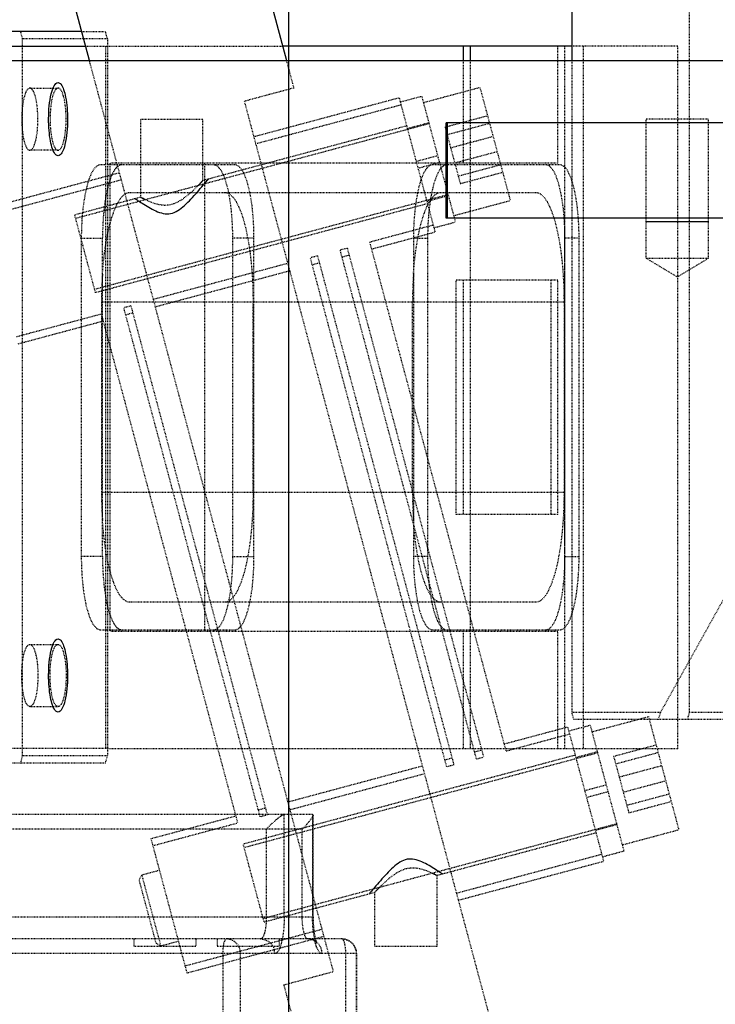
# Model space of a CAD drawing. Header units: millimetres. Extents: x -24622 to 2314, y -1603 to 2287.
# Tile 155 of 197: x 325 to 420, y 765 to 900. Entities that reach past the tile are written whole.
import ezdxf
from ezdxf.lldxf.tags import DXFTag

# ---------------------------------------------------------------- set-up
doc = ezdxf.new("R2010")
doc.units = ezdxf.units.MM
doc.linetypes.add('HIDDEN', pattern=[0.2, 0.1, -0.1])
doc.layers.add('DEFAULT_2', color=8, linetype='HIDDEN')
tags = doc.linetypes.add('CENTER', pattern=[2, 1.25, -0.25, 0.25, -0.25]).pattern_tags.tags
tags[10:11] = [DXFTag(74, 4), DXFTag(75, 0), DXFTag(340, '0'), DXFTag(46, 1.0), DXFTag(50, 0.0), DXFTag(44, 0.0), DXFTag(45, 0.0)]
tags[8:9] = [DXFTag(74, 4), DXFTag(75, 0), DXFTag(340, '0'), DXFTag(46, 1.0), DXFTag(50, 0.0), DXFTag(44, 0.0), DXFTag(45, 0.0)]
tags[6:7] = [DXFTag(74, 4), DXFTag(75, 0), DXFTag(340, '0'), DXFTag(46, 1.0), DXFTag(50, 0.0), DXFTag(44, 0.0), DXFTag(45, 0.0)]
tags[4:5] = [DXFTag(74, 4), DXFTag(75, 0), DXFTag(340, '0'), DXFTag(46, 1.0), DXFTag(50, 0.0), DXFTag(44, 0.0), DXFTag(45, 0.0)]

msp = doc.modelspace()

# ---------------------------------------------------------------- linework, layer by layer
at = {"color": 1, "linetype": 'CENTER', "ltscale": 304.8}
msp.add_line((362.024, 685.354), (362.024, 1213.43), dxfattribs=at)
at = {"color": 7, "linetype": 'Continuous'}
for p, q in [((334.772, 894.337), (332.629, 902.336)), ((359.546, 902.336), (361.689, 894.337)), ((400.703, 901.336), (400.703, 894.337)), ((333.7, 898.337), (291.748, 898.337)), ((324.016, 896.337), (334.236, 896.337)), ((400.703, 896.336), (361.153, 896.337)), ((385.835, 896.337), (385.835, 894.337)), ((386.801, 896.336), (386.801, 894.337)), ((208.024, 894.337), (455.701, 894.337)), ((383.52, 872.837), (383.52, 885.837)), ((520.038, 885.837), (383.52, 885.837)), ((383.654, 885.837), (383.654, 872.837)), ((520.038, 872.837), (383.52, 872.837)), ((419.356, 872.336), (410.857, 872.336))]:
    msp.add_line(p, q, dxfattribs=at)
for points, start_tangent, end_tangent in [([(330.486, 881.337), (330.096, 881.57), (329.733, 882.273), (329.454, 883.321), (329.256, 884.783), (329.193, 886.424), (329.28, 888.148), (329.556, 889.812), (329.966, 890.915), (330.486, 891.337)], (-1, 0), (1, 0)), ([(330.486, 891.337), (330.877, 891.104), (331.24, 890.401), (331.519, 889.353), (331.716, 887.891), (331.78, 886.25), (331.693, 884.526), (331.417, 882.862), (331.007, 881.759), (330.486, 881.337)], (1, 0), (-1, 0)), ([(341.024, 875.473), (341.274, 875.306), (341.967, 874.856), (342.869, 874.311), (343.848, 873.807), (344.862, 873.467), (345.863, 873.454), (346.835, 873.852), (347.756, 874.556), (348.644, 875.425), (349.518, 876.381), (350.325, 877.317), (350.855, 877.949), (351.024, 878.153)], (0.8293453, -0.5587364), (0.6367016, 0.7711103)), ([(330.486, 805.337), (330.096, 805.57), (329.733, 806.273), (329.454, 807.321), (329.256, 808.783), (329.193, 810.424), (329.28, 812.148), (329.556, 813.812), (329.966, 814.915), (330.486, 815.337)], (-1, 0), (1, 0)), ([(330.486, 815.337), (330.877, 815.104), (331.24, 814.401), (331.519, 813.353), (331.716, 811.891), (331.78, 810.25), (331.693, 808.526), (331.417, 806.862), (331.007, 805.759), (330.486, 805.337)], (1, 0), (-1, 0)), ([(383.024, 783.199), (382.774, 783.367), (382.081, 783.817), (381.179, 784.362), (380.2, 784.866), (379.186, 785.206), (378.185, 785.219), (377.213, 784.82), (376.292, 784.117), (375.404, 783.248), (374.53, 782.292), (373.723, 781.356), (373.193, 780.724), (373.024, 780.52)], (-0.8293453, 0.5587364), (-0.6367016, -0.7711103))]:
    msp.add_spline(points, degree=3, dxfattribs=dict(at, start_tangent=start_tangent, end_tangent=end_tangent))
at = {"layer": 'DEFAULT_2', "color": 8, "linetype": 'HIDDEN'}
for p, q in [((416.75, 901.336), (416.75, 805.336)), ((325.625, 897.337), (325.366, 898.337)), ((325.625, 799.337), (325.625, 897.337)), ((337.216, 897.337), (325.625, 897.337)), ((333.7, 898.337), (336.957, 898.337)), ((337.216, 897.337), (336.957, 898.337)), ((337.216, 897.337), (337.216, 799.337)), ((334.236, 896.337), (361.153, 896.337)), ((336.957, 896.337), (336.957, 800.337)), ((398.776, 880.337), (398.776, 896.337)), ((399.742, 800.336), (399.742, 896.336)), ((415.197, 896.336), (400.703, 896.336)), ((402.256, 896.336), (402.256, 800.336)), ((415.197, 800.336), (415.197, 896.336)), ((368.118, 769.888), (334.772, 894.337)), ((361.689, 894.337), (362.691, 890.596)), ((385.835, 894.337), (385.835, 880.337)), ((386.801, 894.337), (386.801, 800.336)), ((400.703, 894.337), (400.703, 805.336)), ((326.623, 890.587), (330.486, 890.587)), ((362.691, 890.596), (355.93, 888.785)), ((380.408, 888.614), (388.136, 890.685)), ((388.136, 890.685), (392.277, 875.23)), ((357.224, 883.955), (377.122, 889.287)), ((382.04, 870.934), (377.122, 889.287)), ((377.277, 888.707), (380.175, 889.484)), ((380.176, 889.482), (384.782, 872.292)), ((355.93, 888.785), (391.419, 756.337)), ((357.483, 882.989), (377.381, 888.321)), ((383.375, 885.268), (389.171, 886.821)), ((381.185, 885.717), (332.888, 872.776)), ((341.774, 875.674), (341.774, 886.336)), ((341.774, 886.336), (350.274, 886.336)), ((350.274, 877.952), (350.274, 886.336)), ((378.157, 885.423), (350.274, 877.952)), ((378.248, 885.085), (381.146, 885.861)), ((383.375, 885.268), (385.446, 877.541)), ((383.653, 884.233), (389.448, 885.786)), ((410.856, 867.336), (410.856, 886.336)), ((419.355, 886.336), (410.858, 886.336)), ((419.356, 867.336), (419.356, 886.336)), ((384.133, 882.44), (389.929, 883.993)), ((330.486, 882.087), (326.623, 882.087)), ((379.452, 880.593), (382.349, 881.37)), ((384.688, 880.369), (390.484, 881.922)), ((354.672, 880.087), (336.245, 880.087)), ((337.539, 880.337), (337.539, 816.337)), ((398.776, 880.337), (337.539, 880.337)), ((350.48, 880.337), (350.48, 816.337)), ((382.608, 880.404), (379.71, 879.628)), ((399.104, 880.087), (381.643, 880.087)), ((385.168, 878.576), (390.964, 880.129)), ((320.133, 874.016), (338.871, 879.038)), ((385.446, 877.541), (391.241, 879.094)), ((320.391, 873.051), (339.13, 878.072)), ((335.477, 863.116), (383.773, 876.057)), ((340.307, 876.337), (395.749, 876.337)), ((380.914, 875.136), (383.812, 875.912)), ((341.774, 875.674), (332.759, 873.259)), ((381.004, 874.798), (335.606, 862.633)), ((384.549, 873.16), (392.277, 875.23)), ((335.606, 862.633), (332.759, 873.259)), ((373.088, 869.571), (381.781, 871.9)), ((381.884, 871.514), (384.782, 872.29)), ((373.346, 868.605), (382.04, 870.934)), ((333.657, 870.087), (333.657, 826.587)), ((333.657, 870.087), (336.554, 870.087)), ((336.554, 826.587), (336.554, 870.087)), ((354.362, 826.587), (354.362, 870.087)), ((357.26, 870.087), (354.362, 870.087)), ((357.26, 826.587), (357.26, 870.087)), ((391.723, 800.024), (373.088, 869.571)), ((379.055, 870.087), (379.055, 826.587)), ((379.055, 870.087), (380.987, 870.087)), ((380.987, 870.087), (380.987, 826.587)), ((399.761, 826.587), (399.761, 870.087)), ((401.693, 870.087), (399.761, 870.087)), ((401.693, 826.587), (401.693, 870.087)), ((369.031, 868.484), (369.997, 868.743)), ((387.666, 798.937), (369.031, 868.484)), ((369.289, 867.518), (370.255, 867.777)), ((369.997, 868.743), (388.632, 799.196)), ((343.504, 861.747), (361.857, 866.665)), ((365.94, 867.656), (364.974, 867.397)), ((383.609, 797.85), (364.974, 867.397)), ((366.199, 866.69), (365.233, 866.431)), ((365.94, 867.656), (384.575, 798.109)), ((410.856, 867.336), (419.356, 867.336)), ((415.106, 864.782), (410.856, 867.336)), ((415.106, 864.782), (419.356, 867.336)), ((362.142, 865.603), (343.789, 860.685)), ((384.869, 832.337), (384.869, 864.337)), ((398.776, 864.337), (384.869, 864.337)), ((385.835, 864.337), (385.835, 832.337)), ((397.81, 864.337), (397.81, 832.337)), ((398.776, 832.337), (398.776, 864.337)), ((399.631, 861.337), (336.425, 861.337)), ((336.425, 861.337), (336.425, 835.337)), ((357.131, 835.337), (357.131, 861.337)), ((378.926, 835.337), (378.926, 861.337)), ((399.631, 861.337), (399.631, 835.337)), ((324.791, 856.63), (336.382, 859.736)), ((336.382, 859.736), (355.017, 790.189)), ((340.439, 860.823), (339.473, 860.564)), ((358.108, 791.017), (339.473, 860.564)), ((340.698, 859.857), (339.732, 859.598)), ((340.439, 860.823), (359.074, 791.276)), ((325.05, 855.664), (336.641, 858.77)), ((399.631, 835.337), (336.425, 835.337)), ((398.776, 832.337), (384.869, 832.337)), ((336.554, 826.587), (333.657, 826.587)), ((354.362, 826.587), (357.26, 826.587)), ((380.987, 826.587), (379.055, 826.587)), ((399.761, 826.587), (401.693, 826.587)), ((412.852, 805.336), (424.851, 826.852)), ((395.749, 820.337), (340.307, 820.337)), ((336.245, 816.587), (354.672, 816.587)), ((381.643, 816.587), (399.104, 816.587)), ((398.776, 816.337), (337.539, 816.337)), ((385.835, 816.337), (385.835, 800.337)), ((398.776, 800.337), (398.776, 816.337)), ((326.623, 814.587), (330.486, 814.587)), ((326.623, 806.087), (330.486, 806.087)), ((400.703, 805.336), (412.852, 805.336)), ((400.962, 804.336), (400.703, 805.336)), ((403.443, 802.647), (411.17, 804.718)), ((411.17, 804.718), (415.312, 789.263)), ((412.553, 804.336), (412.852, 805.336)), ((416.75, 805.336), (416.491, 804.336)), ((416.75, 805.336), (428.899, 805.336)), ((391.464, 800.99), (400.157, 803.319)), ((405.075, 784.967), (400.157, 803.319)), ((403.21, 803.516), (400.312, 802.74)), ((428.082, 804.336), (400.962, 804.336)), ((403.211, 803.515), (407.817, 786.325)), ((391.723, 800.024), (400.416, 802.353)), ((406.41, 799.301), (412.206, 800.854)), ((415.197, 800.336), (324.016, 800.337)), ((325.366, 798.337), (325.625, 799.337)), ((337.216, 799.337), (325.625, 799.337)), ((336.957, 798.337), (337.216, 799.337)), ((401.192, 799.456), (355.794, 787.291)), ((404.22, 799.749), (355.923, 786.808)), ((383.35, 798.816), (384.316, 799.075)), ((387.407, 799.903), (388.373, 800.162)), ((387.666, 798.937), (388.632, 799.196)), ((404.181, 799.894), (401.283, 799.118)), ((406.41, 799.301), (408.481, 791.574)), ((406.688, 798.266), (412.483, 799.819)), ((336.957, 798.337), (312.425, 798.337)), ((361.906, 793.07), (380.259, 797.988)), ((384.575, 798.109), (383.609, 797.85)), ((407.168, 796.472), (412.964, 798.025)), ((362.191, 792.008), (380.544, 796.925)), ((402.486, 794.626), (405.384, 795.403)), ((407.723, 794.402), (413.518, 795.955)), ((405.643, 794.437), (402.745, 793.66)), ((408.203, 792.609), (413.999, 794.162)), ((408.481, 791.574), (414.276, 793.126)), ((365.269, 791.337), (313.064, 791.337)), ((343.167, 788.049), (354.759, 791.155)), ((357.85, 791.983), (358.815, 792.242)), ((359.074, 791.276), (358.108, 791.017)), ((361.387, 777.337), (361.387, 791.337)), ((365.269, 791.337), (365.269, 777.337)), ((365.269, 791.337), (365.337, 791.269)), ((365.337, 777.337), (365.337, 791.259)), ((343.426, 787.083), (355.017, 790.189)), ((358.511, 777.149), (406.808, 790.09)), ((406.847, 789.945), (403.949, 789.169)), ((363.855, 789.337), (312.528, 789.337)), ((358.937, 789.337), (358.937, 777.337)), ((363.855, 777.337), (363.855, 789.337)), ((404.039, 788.831), (382.274, 782.998)), ((407.584, 787.192), (415.312, 789.263)), ((343.167, 788.049), (348.085, 769.696)), ((358.641, 776.666), (355.794, 787.291)), ((384.918, 780.601), (404.816, 785.933)), ((407.817, 786.323), (404.919, 785.546)), ((385.177, 779.635), (405.075, 784.967)), ((341.564, 782.443), (341.917, 783.055)), ((344.332, 783.702), (341.917, 783.055)), ((341.917, 783.055), (344.505, 773.396)), ((382.274, 773.337), (382.274, 782.998)), ((343.893, 773.75), (341.564, 782.443)), ((358.641, 776.666), (373.774, 780.721)), ((373.774, 773.337), (373.774, 780.721)), ((365.337, 777.337), (302.756, 777.337)), ((347.826, 770.662), (366.565, 775.684)), ((369.29, 774.337), (308.104, 774.337)), ((340.827, 774.337), (340.827, 773.337)), ((343.893, 773.75), (344.506, 773.396)), ((344.505, 773.396), (346.92, 774.043)), ((348.085, 769.696), (366.824, 774.718)), ((349.327, 774.337), (349.327, 773.337)), ((352.215, 774.337), (352.215, 773.337)), ((360.715, 774.337), (360.715, 773.337)), ((371.29, 772.337), (307.586, 772.337)), ((340.828, 773.337), (349.326, 773.337)), ((352.216, 773.337), (360.714, 773.337)), ((352.984, 772.337), (352.984, 756.337)), ((355.434, 756.337), (355.434, 772.337)), ((369.808, 756.337), (369.808, 772.337)), ((371.222, 772.337), (371.222, 756.337)), ((371.29, 772.337), (371.29, 756.337)), ((373.774, 773.337), (382.274, 773.337)), ((361.357, 768.076), (368.118, 769.888)), ((364.502, 756.337), (361.357, 768.076))]:
    msp.add_line(p, q, dxfattribs=at)
for centre, radius, start, end in [((384.538, 878.193), 2.254, 139.85215, 141.29204), ((325.2, 901.393), 34.325, 315.34246, 316.92799), ((326.902, 899.757), 31.965, 315.28482, 316.98677), ((402.111, 871.728), 22.956, 169.37746, 170.86591), ((403.81, 871.77), 22.719, 169.37283, 170.63944), ((400.435, 872.416), 19.283, 167.24139, 169.4088), ((348.806, 888.79), 14.882, 241.80282, 244.49204), ((404.719, 871.304), 25.598, 170.85559, 171.82449), ((408.859, 870.981), 27.829, 171.42328, 173.71061), ((405.969, 871.411), 24.908, 170.63147, 171.41014), ((367.284, 870.363), 33.619, 175.21821, 175.46701), ((416.376, 870.226), 35.385, 175.245, 177.20634), ((413.02, 870.502), 32.018, 173.67546, 175.23923), ((370.993, 870.109), 37.336, 175.93501, 180.03304), ((368.048, 870.303), 34.385, 175.46769, 175.91045), ((418.418, 870.116), 37.431, 177.19012, 177.78045), ((363.884, 870.09), 37.809, 359.99524, 4.18546), ((419.178, 870.087), 38.191, 179.13569, 179.9993), ((419.307, 870.085), 38.32, 178.65486, 179.13642), ((419.052, 870.092), 38.064, 177.78059, 178.65583), ((391.174, 861.444), 54.748, 176.08959, 177.9703), ((434.836, 861.376), 55.91, 176.10075, 180.0395), ((393.883, 861.341), 57.458, 177.96323, 180.00387), ((393.225, 835.328), 56.8, 179.99134, 183.8684), ((435.725, 835.328), 56.8, 179.99134, 183.8684), ((384.545, 818.487), 2.263, 218.73679, 219.95611), ((375.242, 769.883), 14.882, 61.80282, 64.49204), ((398.848, 757.28), 34.325, 135.34246, 136.92799), ((397.146, 758.916), 31.965, 135.28482, 136.98677), ((347.53, 777.337), 11.407, 358.93628, 359.99874), ((364.629, 772.459), 1.878, 76.38444, 89.92374), ((364.626, 772.444), 1.894, 66.1438, 76.42014), ((369.29, 772.337), 2, 0, 90), ((358.012, 772.334), 2.081, 0.07375, 15.61336)]:
    msp.add_arc(centre, radius, start, end, dxfattribs=at)
for points, start_tangent, end_tangent in [([(326.623, 890.587), (326.202, 890.263), (326.012, 889.871), (325.845, 889.342), (325.606, 887.963), (325.523, 886.337), (325.606, 884.711), (325.845, 883.332), (326.012, 882.803), (326.202, 882.411), (326.623, 882.087)], (-1, 0), (1, 0)), ([(326.623, 882.087), (327.044, 882.411), (327.234, 882.803), (327.401, 883.332), (327.639, 884.711), (327.723, 886.337), (327.639, 887.963), (327.401, 889.342), (327.234, 889.871), (327.044, 890.263), (326.623, 890.587)], (1, 0), (-1, 0)), ([(330.486, 890.587), (330.065, 890.263), (329.875, 889.871), (329.709, 889.342), (329.47, 887.963), (329.386, 886.337), (329.47, 884.711), (329.709, 883.332), (329.875, 882.803), (330.065, 882.411), (330.486, 882.087)], (-1, 0), (1, 0)), ([(330.486, 882.087), (330.907, 882.411), (331.098, 882.803), (331.264, 883.332), (331.503, 884.711), (331.586, 886.337), (331.503, 887.963), (331.264, 889.342), (331.098, 889.871), (330.907, 890.263), (330.486, 890.587)], (1, 0), (-1, 0)), ([(336.245, 880.087), (335.399, 879.537), (335.005, 878.864), (334.645, 877.949)], (-1, 0), (-0.3125438, -0.9499033)), ([(338.662, 879.913), (338.582, 879.849), (338.345, 879.601)], (-0.8079381, -0.5892673), (-0.6247876, -0.7807948)), ([(339.143, 880.087), (339.022, 880.076), (338.662, 879.913)], (-1, 0), (-0.8079381, -0.5892673)), ([(354.362, 870.087), (354.165, 873.914), (353.926, 875.643), (353.604, 877.158), (353.212, 878.402), (352.765, 879.326), (351.774, 880.087)], (0, 1), (-1, 0)), ([(355.83, 879.029), (355.554, 879.487), (354.672, 880.087)], (-0.4593586, 0.8882509), (-1, 0)), ([(381.643, 880.087), (381.442, 880.056), (380.847, 879.602)], (-1, 0), (-0.6254726, -0.7802462)), ([(383.005, 879.841), (382.815, 879.646)], (-0.7539327, -0.6569517), (-0.644882, -0.7642822)), ([(383.575, 880.087), (383.432, 880.071), (383.005, 879.841)], (-1, 0), (-0.7539327, -0.6569517)), ([(399.761, 870.087), (399.564, 873.914), (399.324, 875.643), (399.003, 877.158), (398.61, 878.402), (398.163, 879.326), (397.172, 880.087)], (0, 1), (-1, 0)), ([(400.712, 877.922), (400.352, 878.849), (399.956, 879.53), (399.104, 880.087)], (-0.3100927, 0.9507063), (-1, 0)), ([(337.916, 878.892), (337.84, 878.728), (337.622, 878.179)], (-0.4333341, -0.9012333), (-0.3356104, -0.9420009)), ([(338.099, 879.237), (337.916, 878.892)], (-0.5062673, -0.8623766), (-0.4333341, -0.9012333)), ([(338.345, 879.601), (338.283, 879.519), (338.099, 879.237)], (-0.6247876, -0.7807948), (-0.5062673, -0.8623766)), ([(356.683, 876.38), (356.293, 877.881), (355.83, 879.029)], (-0.2053076, 0.9786975), (-0.4593586, 0.8882509)), ([(380.847, 879.602), (380.652, 879.324), (380.109, 878.141)], (-0.6254726, -0.7802462), (-0.3316578, -0.9433998)), ([(382.779, 879.602), (382.588, 879.33), (382.055, 878.179)], (-0.6254726, -0.7802462), (-0.3356888, -0.9419729)), ([(334.645, 877.949), (334.122, 875.806), (333.782, 873.166)], (-0.3125438, -0.9499033), (-0.0833673, -0.9965189)), ([(337.622, 878.179), (337.105, 876.25), (336.744, 873.848)], (-0.3356104, -0.9420009), (-0.1044807, -0.9945269)), ([(341.774, 875.674), (342.141, 875.484), (343.143, 875.033), (344.629, 874.637), (345.496, 874.635), (346.366, 874.842), (347.867, 875.699), (349.054, 876.716), (349.923, 877.581), (350.274, 877.952)], (0.8831284, -0.4691314), (0.683658, 0.7298025)), ([(380.109, 878.141), (379.953, 877.66), (379.549, 875.96)], (-0.3316578, -0.9433998), (-0.1846305, -0.982808)), ([(382.055, 878.179), (381.94, 877.838), (381.628, 876.674)], (-0.3356888, -0.9419729), (-0.2211428, -0.9752414)), ([(401.592, 872.85), (401.255, 875.652), (400.712, 877.922)], (-0.074065, 0.9972534), (-0.3100927, 0.9507063)), ([(338.332, 874.25), (338.981, 875.434), (339.675, 876.137)], (0.4010092, 0.916074), (0.8434533, 0.5372025)), ([(339.675, 876.137), (339.833, 876.224), (340.307, 876.337)], (0.8434533, 0.5372025), (1, 0)), ([(353.248, 876.337), (354.734, 875.195), (355.078, 874.566), (355.405, 873.809), (355.993, 871.944), (356.476, 869.67), (356.835, 867.078), (357.056, 864.262), (357.131, 861.337)], (1, 0), (0, -1)), ([(357.26, 870.087), (357.111, 873.425), (356.683, 876.38)], (0, 1), (-0.2053076, 0.9786975)), ([(379.055, 865.178), (379.575, 869.644), (379.97, 871.571), (380.44, 873.224), (380.974, 874.558), (381.557, 875.537), (382.175, 876.136), (382.808, 876.337)], (0.0683921, 0.9976585), (1, 0)), ([(395.749, 876.337), (397.235, 875.195), (397.579, 874.566), (397.906, 873.809), (398.494, 871.944), (398.977, 869.67), (399.336, 867.078), (399.557, 864.262), (399.631, 861.337)], (1, 0), (0, -1)), ([(342.397, 875.359), (342.132, 875.489), (341.774, 875.674)], (-0.9024336, 0.430829), (-0.8830978, 0.4691889)), ([(379.381, 874.945), (379.24, 873.8), (379.055, 870.087)], (-0.1423207, -0.9898206), (0, -1)), ([(336.554, 865.178), (337.212, 870.391), (337.723, 872.531), (338.332, 874.25)], (0.0683921, 0.9976585), (0.4010092, 0.916074)), ([(336.744, 873.848), (336.662, 872.938), (336.554, 870.087)], (-0.1044807, -0.9945269), (0, -1)), ([(357.131, 835.337), (357.056, 832.412), (356.835, 829.596), (356.476, 827.004), (355.993, 824.73), (355.405, 822.865), (355.078, 822.108), (354.734, 821.479), (353.248, 820.337)], (0, -1), (-1, 0)), ([(399.631, 835.337), (399.557, 832.412), (399.336, 829.596), (398.977, 827.004), (398.494, 824.73), (397.906, 822.865), (397.579, 822.108), (397.235, 821.479), (395.749, 820.337)], (0, -1), (-1, 0)), ([(340.307, 820.337), (339.674, 820.538), (339.057, 821.137), (338.473, 822.116), (337.94, 823.45), (337.469, 825.103), (337.075, 827.03), (336.554, 831.496)], (-1, 0), (-0.0683921, 0.9976585)), ([(382.808, 820.337), (382.175, 820.538), (381.557, 821.137), (380.974, 822.116), (380.44, 823.45), (379.97, 825.103), (379.575, 827.03), (379.055, 831.496)], (-1, 0), (-0.0683921, 0.9976585)), ([(333.657, 826.587), (333.854, 822.76), (334.093, 821.031), (334.415, 819.516), (334.807, 818.272), (335.254, 817.348), (336.245, 816.587)], (0, -1), (1, 0)), ([(336.554, 826.587), (336.662, 823.738), (336.975, 821.125), (337.467, 818.965), (338.098, 817.437)], (0, -1), (0.5062037, -0.862414)), ([(351.774, 816.587), (352.765, 817.348), (353.212, 818.272), (353.604, 819.516), (353.926, 821.031), (354.165, 822.76), (354.362, 826.587)], (1, 0), (0, 1)), ([(356.683, 820.293), (357.111, 823.248), (357.26, 826.587)], (0.2053146, 0.978696), (0, 1)), ([(379.055, 826.587), (379.252, 822.76), (379.491, 821.031), (379.813, 819.516), (380.205, 818.272), (380.653, 817.349), (381.643, 816.587)], (0, -1), (1, 0)), ([(380.987, 826.587), (380.996, 825.744), (381.134, 823.268)], (0, -1), (0.0906645, -0.9958815)), ([(397.172, 816.587), (398.163, 817.349), (398.61, 818.272), (399.003, 819.516), (399.324, 821.031), (399.564, 822.76), (399.761, 826.587)], (1, 0), (0, 1)), ([(400.712, 818.751), (401.435, 822.235), (401.693, 826.587)], (0.3101094, 0.9507009), (0, 1)), ([(381.134, 823.268), (381.5, 820.609), (382.055, 818.493)], (0.0906645, -0.9958815), (0.3358666, -0.9419096)), ([(355.473, 817.078), (356.138, 818.347), (356.683, 820.293)], (0.6227018, 0.7824592), (0.2053146, 0.978696)), ([(382.055, 818.493), (382.225, 818.056), (382.78, 817.071)], (0.3358666, -0.9419096), (0.625831, -0.7799587)), ([(399.104, 816.587), (399.956, 817.144), (400.352, 817.825), (400.712, 818.751)], (1, 0), (0.3101094, 0.9507009)), ([(338.098, 817.437), (338.159, 817.337), (338.346, 817.073)], (0.5062037, -0.862414), (0.6250392, -0.7805934)), ([(338.346, 817.073), (338.541, 816.861), (339.143, 816.587)], (0.6250392, -0.7805934), (1, 0)), ([(354.672, 816.587), (354.875, 816.618), (355.473, 817.078)], (1, 0), (0.6227018, 0.7824592)), ([(382.81, 817.034), (382.998, 816.839), (383.575, 816.587)], (0.6422869, -0.7664643), (1, 0)), ([(326.623, 806.087), (326.202, 806.411), (326.012, 806.803), (325.845, 807.332), (325.606, 808.711), (325.523, 810.337), (325.606, 811.963), (325.845, 813.342), (326.012, 813.871), (326.202, 814.263), (326.623, 814.587)], (-1, 0), (1, 0)), ([(326.623, 814.587), (327.044, 814.263), (327.234, 813.871), (327.401, 813.342), (327.639, 811.963), (327.723, 810.337), (327.639, 808.711), (327.401, 807.332), (327.234, 806.803), (327.044, 806.411), (326.623, 806.087)], (1, 0), (-1, 0)), ([(330.486, 806.087), (330.065, 806.411), (329.875, 806.803), (329.709, 807.332), (329.47, 808.711), (329.386, 810.337), (329.47, 811.963), (329.709, 813.342), (329.875, 813.871), (330.065, 814.263), (330.486, 814.587)], (-1, 0), (1, 0)), ([(330.486, 814.587), (330.907, 814.263), (331.098, 813.871), (331.264, 813.342), (331.503, 811.963), (331.586, 810.337), (331.503, 808.711), (331.264, 807.332), (331.098, 806.803), (330.907, 806.411), (330.486, 806.087)], (1, 0), (-1, 0)), ([(361.387, 791.337), (361.211, 791.281), (360.952, 791.126), (360.642, 790.9), (360.306, 790.627), (359.612, 790.005), (358.937, 789.337)], (-1, 0), (-0.6947466, -0.7192546)), ([(365.337, 791.269), (365.3, 791.133), (365.197, 790.943), (364.853, 790.464), (364.39, 789.914), (363.855, 789.337)], (0.010425, -0.9999457), (-0.6947466, -0.7192546)), ([(373.774, 780.721), (374.125, 781.091), (374.994, 781.956), (376.181, 782.973), (377.682, 783.831), (378.552, 784.037), (379.419, 784.036), (380.906, 783.64), (381.907, 783.188), (382.274, 782.998)], (0.6839606, 0.7295189), (0.8832199, -0.468959)), ([(381.651, 783.314), (381.916, 783.184), (382.274, 782.998)], (0.9024336, -0.430829), (0.8830978, -0.4691889)), ([(358.935, 777.126), (358.861, 776.043), (358.69, 775.142), (358.575, 774.8), (358.445, 774.546), (358.161, 774.337)], (-0.0185428, -0.9998281), (-1, 0)), ([(361.387, 777.337), (361.218, 774.871), (361.019, 773.844), (360.757, 773.047)], (0, -1), (-0.3968895, -0.9178664)), ([(364.631, 774.337), (364.334, 774.565), (364.2, 774.843), (364.082, 775.215), (363.914, 776.189), (363.855, 777.337)], (-1, 0), (0, 1)), ([(365.516, 774.4), (365.41, 775.069), (365.269, 777.337)], (-0.184632, 0.9828077), (0, 1)), ([(365.337, 777.337), (365.417, 775.709), (365.632, 774.385)], (0, -1), (0.2361375, -0.9717197)), ([(353.502, 774.337), (353.304, 774.185), (353.214, 774), (353.136, 773.751), (352.984, 772.337)], (-1, 0), (0, -1)), ([(355.434, 772.337), (355.287, 773.102), (354.868, 773.751), (354.241, 774.185), (353.502, 774.337)], (0, 1), (-1, 0)), ([(358.161, 774.337), (359.321, 773.936), (360.016, 772.894)], (1, 0), (0.2691169, -0.9631075)), ([(365.822, 773.799), (365.834, 773.774), (365.809, 773.811), (365.733, 773.899), (365.598, 774.017), (365.408, 774.141), (365.175, 774.245), (364.631, 774.337)], (0.4382964, -0.8988305), (-1, 0)), ([(365.801, 773.929), (365.392, 774.175)], (-0.785558, 0.6187881), (-0.9143672, 0.4048859)), ([(365.803, 773.291), (365.723, 773.535), (365.516, 774.4)], (-0.3356911, 0.9419721), (-0.184632, 0.9828077)), ([(365.632, 774.385), (365.686, 774.18), (365.822, 773.799)], (0.2361375, -0.9717197), (0.4382964, -0.8988305)), ([(366.421, 773.091), (365.801, 773.929)], (-0.3653673, 0.9308635), (-0.785558, 0.6187881)), ([(369.808, 772.337), (369.656, 773.751), (369.578, 774), (369.488, 774.185), (369.29, 774.337)], (0, 1), (-1, 0)), ([(369.29, 774.337), (370.029, 774.185), (370.656, 773.751), (371.075, 773.102), (371.222, 772.337)], (1, 0), (0, -1)), ([(360.757, 773.047), (360.437, 772.518), (360.093, 772.337)], (-0.3968895, -0.9178664), (-1, 0)), ([(366.563, 772.337), (366.163, 772.582), (365.976, 772.882), (365.803, 773.291)], (-1, 0), (-0.3356911, 0.9419721)), ([(366.563, 772.337), (366.421, 773.091)], (0, 1), (-0.3653673, 0.9308635))]:
    msp.add_spline(points, degree=3, dxfattribs=dict(at, start_tangent=start_tangent, end_tangent=end_tangent))

doc.saveas('drawing.dxf')
